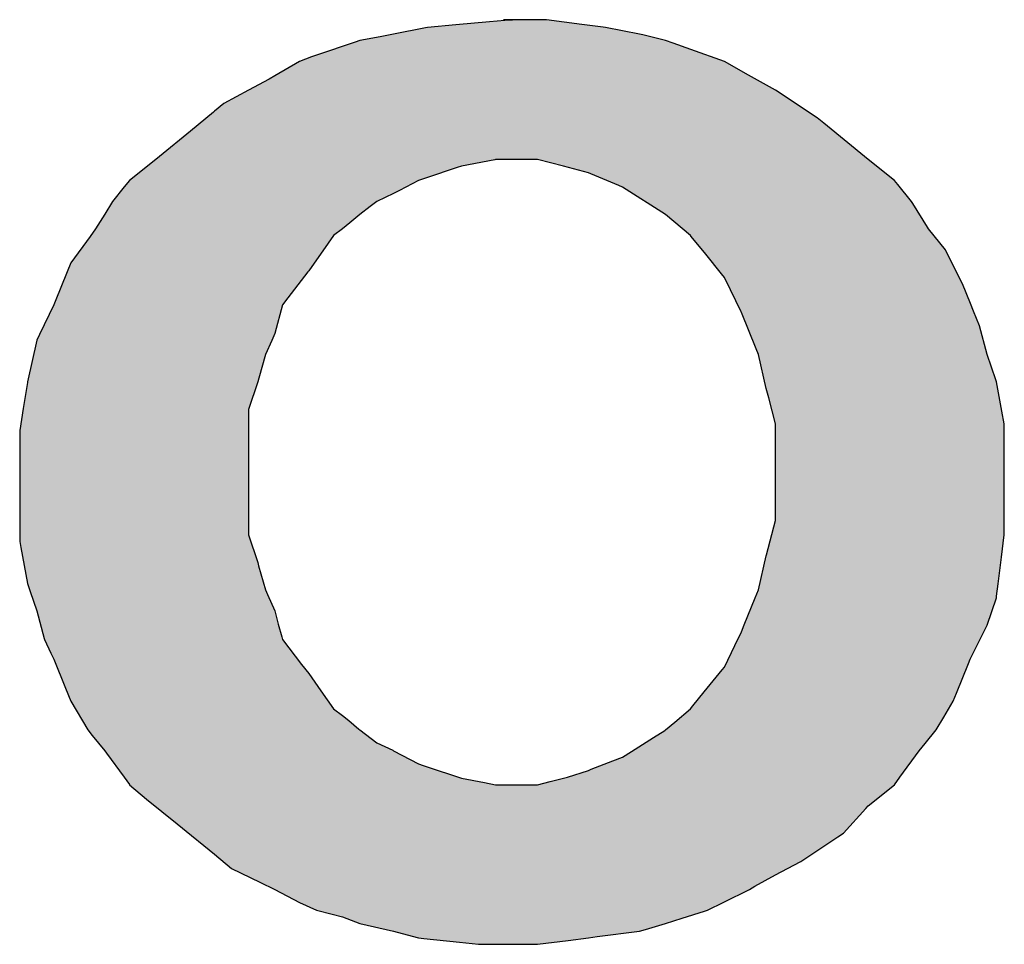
# Model space of a CAD drawing. Extents: x 671 to 2773, y 1614 to 3370.
# Tile 15 of 25: x 2568.29 to 2574.49, y 1872.38 to 1878.2. Entities that reach past the tile are written whole.
import ezdxf

# ---------------------------------------------------------------- set-up
doc = ezdxf.new("R2010")
doc.units = 0
doc.header["$LTSCALE"] = 0.2
doc.header["$MEASUREMENT"] = 0
doc.layers.add('CARIMBO', color=7, linetype='CONTINUOUS')

msp = doc.modelspace()

# ---------------------------------------------------------------- hatches: boundary and pattern name
at = {"layer": 'CARIMBO'}
h = msp.add_hatch(color=7, dxfattribs=at)
h.paths.add_polyline_path([(2569.5128, 1877.6261), (2569.5705, 1877.6755), (2569.727, 1877.7579), (2569.8562, 1877.829), (2569.8917, 1877.8485), (2570.0482, 1877.9391), (2570.1235, 1877.9681), (2570.1553, 1877.9803), (2570.3983, 1878.0613), (2570.4271, 1878.0709), (2570.5555, 1878.0956), (2570.6412, 1878.1121), (2570.8422, 1878.1507), (2570.8554, 1878.1533), (2571.033, 1878.1697), (2571.2444, 1878.1892), (2571.3406, 1878.1981), (2571.3908, 1878.2027), (2571.5407, 1878.2027), (2571.605, 1878.2027), (2571.8267, 1878.1731), (2571.9611, 1878.1552), (2571.9756, 1878.1533), (2572.1898, 1878.1121), (2572.2112, 1878.1067), (2572.3545, 1878.0709), (2572.4013, 1878.0543), (2572.5134, 1878.0144), (2572.7252, 1877.9391), (2572.8755, 1877.8543), (2573.0464, 1877.7579), (2573.31, 1877.585), (2573.3519, 1877.5506), (2573.6312, 1877.3214), (2573.7959, 1877.1896), (2573.8162, 1877.1647), (2573.903, 1877.0578), (2573.911, 1877.0449), (2574.003, 1876.8963), (2574.0101, 1876.8848), (2574.1172, 1876.753), (2574.1954, 1876.5966), (2574.2243, 1876.5389), (2574.2747, 1876.4146), (2574.2941, 1876.3669), (2574.3313, 1876.2753), (2574.3808, 1876.0941), (2574.4339, 1875.9346), (2574.4384, 1875.9211), (2574.4731, 1875.7364), (2574.4878, 1875.6576), (2574.4878, 1875.5532), (2574.4878, 1875.5257), (2574.4878, 1875.2941), (2574.4878, 1875.2621), (2574.4878, 1875.1865), (2574.4878, 1874.9989), (2574.4878, 1874.9574), (2574.4703, 1874.817), (2574.4495, 1874.6505), (2574.4396, 1874.5715), (2574.4384, 1874.5621), (2574.3808, 1874.389), (2574.2737, 1874.1749), (2574.2623, 1874.1469), (2574.1864, 1873.96), (2574.1666, 1873.9113), (2574.1072, 1873.8109), (2574.0595, 1873.7301), (2573.9898, 1873.6443), (2573.9524, 1873.5983), (2573.8307, 1873.4317), (2573.7959, 1873.3842), (2573.6312, 1873.2524), (2573.6156, 1873.2352), (2573.4747, 1873.0794), (2573.4392, 1873.0557), (2573.2029, 1872.8982), (2573.0464, 1872.8158), (2572.9171, 1872.7447), (2572.8817, 1872.7252), (2572.7201, 1872.6445), (2572.6181, 1872.5934), (2572.5993, 1872.5876), (2572.458, 1872.5434), (2572.3545, 1872.5111), (2572.2266, 1872.4727), (2572.1898, 1872.4616), (2571.9238, 1872.4276), (2571.8685, 1872.4204), (2571.7404, 1872.404), (2571.5473, 1872.3793), (2571.5374, 1872.3793), (2571.4402, 1872.3793), (2571.3958, 1872.3793), (2571.1766, 1872.3793), (2571.0568, 1872.3923), (2570.8322, 1872.4167), (2570.7977, 1872.4204), (2570.6638, 1872.4557), (2570.6412, 1872.4616), (2570.4271, 1872.5111), (2570.32, 1872.5523), (2570.2532, 1872.569), (2570.1553, 1872.5934), (2570.0482, 1872.6428), (2569.8917, 1872.7252), (2569.799, 1872.7701), (2569.6199, 1872.857), (2569.5128, 1872.9476), (2569.4461, 1873.0015), (2569.368, 1873.0646), (2569.2776, 1873.1376), (2569.0845, 1873.2935), (2568.9774, 1873.3841), (2568.9431, 1873.4312), (2568.8317, 1873.5836), (2568.8209, 1873.5983), (2568.7427, 1873.6946), (2568.7138, 1873.7301), (2568.6068, 1873.9113), (2568.5735, 1873.9932), (2568.4997, 1874.1749), (2568.4816, 1874.2136), (2568.442, 1874.2985), (2568.44, 1874.3058), (2568.3926, 1874.4797), (2568.3523, 1874.6005), (2568.3349, 1874.6526), (2568.2927, 1874.8778), (2568.2855, 1874.9162), (2568.2855, 1875.0339), (2568.2855, 1875.1304), (2568.2855, 1875.2621), (2568.2855, 1875.2797), (2568.2855, 1875.394), (2568.2855, 1875.5749), (2568.2855, 1875.6164), (2568.3078, 1875.7538), (2568.3342, 1875.9168), (2568.3349, 1875.9211), (2568.3926, 1876.1847), (2568.4095, 1876.2198), (2568.4997, 1876.4071), (2568.5084, 1876.4285), (2568.5843, 1876.6154), (2568.6068, 1876.6707), (2568.7285, 1876.8372), (2568.7633, 1876.8848), (2568.821, 1876.9781), (2568.8703, 1877.0578), (2568.9445, 1877.1491), (2568.9774, 1877.1896), (2569.1421, 1877.3214), (2569.1665, 1877.3414), (2569.361, 1877.5013), (2569.5057, 1877.6203)])
h.paths.add_polyline_path([(2572.3545, 1876.9754), (2572.511, 1876.8436), (2572.5159, 1876.8376), (2572.6073, 1876.7251), (2572.7071, 1876.6023), (2572.7252, 1876.58), (2572.7632, 1876.5012), (2572.8298, 1876.3628), (2572.8322, 1876.3576), (2572.9247, 1876.1299), (2572.9393, 1876.0941), (2572.9887, 1875.8799), (2573.0038, 1875.8218), (2573.0464, 1875.6576), (2573.0464, 1875.616), (2573.0464, 1875.5002), (2573.0464, 1875.4434), (2573.0464, 1875.3528), (2573.0464, 1875.2621), (2573.0464, 1875.1944), (2573.0464, 1875.1175), (2573.0464, 1875.048), (2572.9906, 1874.8327), (2572.9887, 1874.8256), (2572.9393, 1874.6114), (2572.9188, 1874.5609), (2572.85, 1874.3917), (2572.8322, 1874.3479), (2572.7905, 1874.2611), (2572.7252, 1874.1255), (2572.7103, 1874.1072), (2572.5975, 1873.9684), (2572.5263, 1873.8807), (2572.511, 1873.8619), (2572.4121, 1873.7786), (2572.3545, 1873.7301), (2572.3494, 1873.7269), (2572.2773, 1873.6809), (2572.1396, 1873.5934), (2572.0827, 1873.5571), (2572.0227, 1873.5341), (2571.8861, 1873.4815), (2571.8685, 1873.4747), (2571.7353, 1873.4327), (2571.712, 1873.4254), (2571.6266, 1873.404), (2571.5473, 1873.3842), (2571.4402, 1873.3842), (2571.4158, 1873.3842), (2571.2837, 1873.3842), (2571.2132, 1873.3977), (2571.0696, 1873.4254), (2570.8466, 1873.4997), (2570.8276, 1873.506), (2570.7977, 1873.5159), (2570.6412, 1873.5983), (2570.635, 1873.6012), (2570.5342, 1873.6478), (2570.4271, 1873.7301), (2570.4227, 1873.7338), (2570.3579, 1873.7887), (2570.32, 1873.8207), (2570.2624, 1873.8619), (2570.1826, 1873.9753), (2570.1059, 1874.0843), (2570.0615, 1874.1419), (2569.9411, 1874.2985), (2569.9361, 1874.3167), (2569.9143, 1874.3966), (2569.8917, 1874.4797), (2569.8471, 1874.5816), (2569.834, 1874.6114), (2569.7907, 1874.763), (2569.7846, 1874.7845), (2569.727, 1874.9574), (2569.727, 1875.0177), (2569.727, 1875.0892), (2569.727, 1875.2621), (2569.727, 1875.3528), (2569.727, 1875.3592), (2569.727, 1875.4434), (2569.727, 1875.588), (2569.727, 1875.6164), (2569.727, 1875.7481), (2569.7846, 1875.9211), (2569.7913, 1875.9445), (2569.834, 1876.0941), (2569.8728, 1876.1827), (2569.8917, 1876.2259), (2569.9411, 1876.4071), (2569.9741, 1876.4499), (2570.1016, 1876.6157), (2570.1059, 1876.6212), (2570.2283, 1876.7952), (2570.2624, 1876.8436), (2570.32, 1876.8848), (2570.3662, 1876.9239), (2570.4271, 1876.9754), (2570.428, 1876.9761), (2570.4933, 1877.0263), (2570.5342, 1877.0578), (2570.6412, 1877.1072), (2570.6775, 1877.1263), (2570.7977, 1877.1896), (2570.8489, 1877.2066), (2571.0414, 1877.2708), (2571.0696, 1877.2802), (2571.2793, 1877.3205), (2571.2837, 1877.3214), (2571.4402, 1877.3214), (2571.5295, 1877.3214), (2571.5473, 1877.3214), (2571.712, 1877.2802), (2571.8685, 1877.239), (2571.8836, 1877.2326), (2572.0601, 1877.1579), (2572.0827, 1877.1484)], flags=16)

# ---------------------------------------------------------------- linework, layer by layer
at = {"layer": 'CARIMBO', "color": 7, "invisible_edges": 5}
for points in [[(2571.033, 1878.1697), (2574.3808, 1876.0941), (2574.3313, 1876.2753), (2571.2444, 1878.1892)], [(2571.033, 1878.1697), (2574.3808, 1876.0941), (2574.3313, 1876.2753), (2571.2444, 1878.1892)], [(2571.2444, 1878.1892), (2574.3313, 1876.2753), (2574.2941, 1876.3669), (2571.3406, 1878.1981)], [(2571.2444, 1878.1892), (2574.3313, 1876.2753), (2574.2941, 1876.3669), (2571.3406, 1878.1981)], [(2571.3331, 1878.2027), (2571.3331, 1878.2027), (2571.3908, 1878.2027)], [(2571.3331, 1878.2027), (2571.3331, 1878.2027), (2571.3908, 1878.2027)], [(2571.3406, 1878.1981), (2574.2941, 1876.3669), (2574.2747, 1876.4146), (2571.3908, 1878.2027)], [(2571.3406, 1878.1981), (2574.2941, 1876.3669), (2574.2747, 1876.4146), (2571.3908, 1878.2027)], [(2571.3908, 1878.2027), (2574.2747, 1876.4146), (2574.2243, 1876.5389), (2571.5407, 1878.2027)], [(2571.3908, 1878.2027), (2574.2747, 1876.4146), (2574.2243, 1876.5389), (2571.5407, 1878.2027)], [(2571.5407, 1878.2027), (2574.2243, 1876.5389), (2574.1954, 1876.5966), (2571.605, 1878.2027)], [(2571.5407, 1878.2027), (2574.2243, 1876.5389), (2574.1954, 1876.5966), (2571.605, 1878.2027)], [(2571.605, 1878.2027), (2574.1954, 1876.5966), (2574.1172, 1876.753), (2571.8267, 1878.1731)], [(2571.605, 1878.2027), (2574.1954, 1876.5966), (2574.1172, 1876.753), (2571.8267, 1878.1731)], [(2570.6412, 1878.1121), (2574.4731, 1875.7364), (2574.4384, 1875.9211), (2570.8422, 1878.1507)], [(2570.6412, 1878.1121), (2574.4731, 1875.7364), (2574.4384, 1875.9211), (2570.8422, 1878.1507)], [(2570.8422, 1878.1507), (2574.4384, 1875.9211), (2574.4339, 1875.9346), (2570.8554, 1878.1533)], [(2570.8422, 1878.1507), (2574.4384, 1875.9211), (2574.4339, 1875.9346), (2570.8554, 1878.1533)], [(2570.8554, 1878.1533), (2574.4339, 1875.9346), (2574.3808, 1876.0941), (2571.033, 1878.1697)], [(2570.8554, 1878.1533), (2574.4339, 1875.9346), (2574.3808, 1876.0941), (2571.033, 1878.1697)], [(2571.8267, 1878.1731), (2574.1172, 1876.753), (2574.0101, 1876.8848), (2571.9611, 1878.1552)], [(2571.8267, 1878.1731), (2574.1172, 1876.753), (2574.0101, 1876.8848), (2571.9611, 1878.1552)], [(2571.9611, 1878.1552), (2574.0101, 1876.8848), (2574.003, 1876.8963), (2571.9756, 1878.1533)], [(2571.9611, 1878.1552), (2574.0101, 1876.8848), (2574.003, 1876.8963), (2571.9756, 1878.1533)], [(2571.9756, 1878.1533), (2574.003, 1876.8963), (2573.911, 1877.0449), (2572.1898, 1878.1121)], [(2571.9756, 1878.1533), (2574.003, 1876.8963), (2573.911, 1877.0449), (2572.1898, 1878.1121)], [(2570.3983, 1878.0613), (2574.4878, 1875.5257), (2574.4878, 1875.5532), (2570.4271, 1878.0709)], [(2570.3983, 1878.0613), (2574.4878, 1875.5257), (2574.4878, 1875.5532), (2570.4271, 1878.0709)], [(2570.4271, 1878.0709), (2574.4878, 1875.5532), (2574.4878, 1875.6576), (2570.5555, 1878.0956)], [(2570.4271, 1878.0709), (2574.4878, 1875.5532), (2574.4878, 1875.6576), (2570.5555, 1878.0956)], [(2570.5555, 1878.0956), (2574.4878, 1875.6576), (2574.4731, 1875.7364), (2570.6412, 1878.1121)], [(2570.5555, 1878.0956), (2574.4878, 1875.6576), (2574.4731, 1875.7364), (2570.6412, 1878.1121)], [(2572.1898, 1878.1121), (2573.911, 1877.0449), (2573.903, 1877.0578), (2572.2112, 1878.1067)], [(2572.1898, 1878.1121), (2573.911, 1877.0449), (2573.903, 1877.0578), (2572.2112, 1878.1067)], [(2572.2112, 1878.1067), (2573.903, 1877.0578), (2573.8162, 1877.1647), (2572.3545, 1878.0709)], [(2572.2112, 1878.1067), (2573.903, 1877.0578), (2573.8162, 1877.1647), (2572.3545, 1878.0709)], [(2572.3545, 1878.0709), (2573.8162, 1877.1647), (2573.7959, 1877.1896), (2572.4013, 1878.0543)], [(2572.3545, 1878.0709), (2573.8162, 1877.1647), (2573.7959, 1877.1896), (2572.4013, 1878.0543)], [(2570.1553, 1877.9803), (2574.4878, 1875.2941), (2574.4878, 1875.5257), (2570.3983, 1878.0613)], [(2570.1553, 1877.9803), (2574.4878, 1875.2941), (2574.4878, 1875.5257), (2570.3983, 1878.0613)], [(2572.4013, 1878.0543), (2573.7959, 1877.1896), (2573.6312, 1877.3214), (2572.5134, 1878.0144)], [(2572.4013, 1878.0543), (2573.7959, 1877.1896), (2573.6312, 1877.3214), (2572.5134, 1878.0144)], [(2572.5134, 1878.0144), (2573.6312, 1877.3214), (2573.3519, 1877.5506), (2572.7252, 1877.9391)], [(2572.5134, 1878.0144), (2573.6312, 1877.3214), (2573.3519, 1877.5506), (2572.7252, 1877.9391)], [(2570.0482, 1877.9391), (2574.4878, 1875.1865), (2574.4878, 1875.2621), (2570.1235, 1877.9681)], [(2570.0482, 1877.9391), (2574.4878, 1875.1865), (2574.4878, 1875.2621), (2570.1235, 1877.9681)], [(2570.1235, 1877.9681), (2574.4878, 1875.2621), (2574.4878, 1875.2941), (2570.1553, 1877.9803)], [(2570.1235, 1877.9681), (2574.4878, 1875.2621), (2574.4878, 1875.2941), (2570.1553, 1877.9803)], [(2569.8917, 1877.8485), (2574.4878, 1874.9989), (2574.4878, 1875.1865), (2570.0482, 1877.9391)], [(2569.8917, 1877.8485), (2574.4878, 1874.9989), (2574.4878, 1875.1865), (2570.0482, 1877.9391)], [(2572.7252, 1877.9391), (2573.3519, 1877.5506), (2573.31, 1877.585), (2572.8755, 1877.8543)], [(2572.7252, 1877.9391), (2573.3519, 1877.5506), (2573.31, 1877.585), (2572.8755, 1877.8543)], [(2569.727, 1877.7579), (2574.4703, 1874.817), (2574.4878, 1874.9574), (2569.8562, 1877.829)], [(2569.727, 1877.7579), (2574.4703, 1874.817), (2574.4878, 1874.9574), (2569.8562, 1877.829)], [(2569.8562, 1877.829), (2574.4878, 1874.9574), (2574.4878, 1874.9989), (2569.8917, 1877.8485)], [(2569.8562, 1877.829), (2574.4878, 1874.9574), (2574.4878, 1874.9989), (2569.8917, 1877.8485)], [(2572.8755, 1877.8543), (2573.31, 1877.585), (2573.0464, 1877.7579)], [(2572.8755, 1877.8543), (2573.31, 1877.585), (2573.0464, 1877.7579)], [(2569.5705, 1877.6755), (2574.4495, 1874.6505), (2574.4703, 1874.817), (2569.727, 1877.7579)], [(2569.5705, 1877.6755), (2574.4495, 1874.6505), (2574.4703, 1874.817), (2569.727, 1877.7579)], [(2569.5128, 1877.6261), (2574.4396, 1874.5715), (2574.4495, 1874.6505), (2569.5705, 1877.6755)], [(2569.5128, 1877.6261), (2574.4396, 1874.5715), (2574.4495, 1874.6505), (2569.5705, 1877.6755)], [(2569.361, 1877.5013), (2574.3808, 1874.389), (2574.4384, 1874.5621), (2569.5057, 1877.6203)], [(2569.361, 1877.5013), (2574.3808, 1874.389), (2574.4384, 1874.5621), (2569.5057, 1877.6203)], [(2569.5057, 1877.6203), (2574.4384, 1874.5621), (2574.4396, 1874.5715), (2569.5128, 1877.6261)], [(2569.5057, 1877.6203), (2574.4384, 1874.5621), (2574.4396, 1874.5715), (2569.5128, 1877.6261)], [(2569.1665, 1877.3414), (2574.2737, 1874.1749), (2574.3808, 1874.389), (2569.361, 1877.5013)], [(2569.1665, 1877.3414), (2574.2737, 1874.1749), (2574.3808, 1874.389), (2569.361, 1877.5013)], [(2568.9774, 1877.1896), (2574.1864, 1873.96), (2574.2623, 1874.1469), (2569.1421, 1877.3214)], [(2568.9774, 1877.1896), (2574.1864, 1873.96), (2574.2623, 1874.1469), (2569.1421, 1877.3214)], [(2569.1421, 1877.3214), (2574.2623, 1874.1469), (2574.2737, 1874.1749), (2569.1665, 1877.3414)], [(2569.1421, 1877.3214), (2574.2623, 1874.1469), (2574.2737, 1874.1749), (2569.1665, 1877.3414)], [(2571.0696, 1877.2802), (2572.9247, 1876.1299), (2572.8322, 1876.3576), (2571.2793, 1877.3205)], [(2571.0696, 1877.2802), (2572.9247, 1876.1299), (2572.8322, 1876.3576), (2571.2793, 1877.3205)], [(2571.2793, 1877.3205), (2572.8322, 1876.3576), (2572.8298, 1876.3628), (2571.2837, 1877.3214)], [(2571.2793, 1877.3205), (2572.8322, 1876.3576), (2572.8298, 1876.3628), (2571.2837, 1877.3214)], [(2571.2837, 1877.3214), (2572.8298, 1876.3628), (2572.7632, 1876.5012), (2571.4402, 1877.3214)], [(2571.2837, 1877.3214), (2572.8298, 1876.3628), (2572.7632, 1876.5012), (2571.4402, 1877.3214)], [(2571.4402, 1877.3214), (2572.7632, 1876.5012), (2572.7252, 1876.58), (2571.5295, 1877.3214)], [(2571.4402, 1877.3214), (2572.7632, 1876.5012), (2572.7252, 1876.58), (2571.5295, 1877.3214)], [(2571.5295, 1877.3214), (2572.7252, 1876.58), (2572.7071, 1876.6023), (2571.5473, 1877.3214)], [(2571.5295, 1877.3214), (2572.7252, 1876.58), (2572.7071, 1876.6023), (2571.5473, 1877.3214)], [(2571.5473, 1877.3214), (2572.7071, 1876.6023), (2572.6073, 1876.7251), (2571.712, 1877.2802)], [(2571.5473, 1877.3214), (2572.7071, 1876.6023), (2572.6073, 1876.7251), (2571.712, 1877.2802)], [(2570.8489, 1877.2066), (2572.9887, 1875.8799), (2572.9393, 1876.0941), (2571.0414, 1877.2708)], [(2570.8489, 1877.2066), (2572.9887, 1875.8799), (2572.9393, 1876.0941), (2571.0414, 1877.2708)], [(2571.0414, 1877.2708), (2572.9393, 1876.0941), (2572.9247, 1876.1299), (2571.0696, 1877.2802)], [(2571.0414, 1877.2708), (2572.9393, 1876.0941), (2572.9247, 1876.1299), (2571.0696, 1877.2802)], [(2571.712, 1877.2802), (2572.6073, 1876.7251), (2572.5159, 1876.8376), (2571.8685, 1877.239)], [(2571.712, 1877.2802), (2572.6073, 1876.7251), (2572.5159, 1876.8376), (2571.8685, 1877.239)], [(2570.7977, 1877.1896), (2573.0038, 1875.8218), (2572.9887, 1875.8799), (2570.8489, 1877.2066)], [(2570.7977, 1877.1896), (2573.0038, 1875.8218), (2572.9887, 1875.8799), (2570.8489, 1877.2066)], [(2571.8685, 1877.239), (2572.5159, 1876.8376), (2572.511, 1876.8436), (2571.8836, 1877.2326)], [(2571.8685, 1877.239), (2572.5159, 1876.8376), (2572.511, 1876.8436), (2571.8836, 1877.2326)], [(2571.8836, 1877.2326), (2572.511, 1876.8436), (2572.3545, 1876.9754), (2572.0601, 1877.1579)], [(2571.8836, 1877.2326), (2572.511, 1876.8436), (2572.3545, 1876.9754), (2572.0601, 1877.1579)], [(2568.8703, 1877.0578), (2574.1072, 1873.8109), (2574.1666, 1873.9113), (2568.9445, 1877.1491)], [(2568.8703, 1877.0578), (2574.1072, 1873.8109), (2574.1666, 1873.9113), (2568.9445, 1877.1491)], [(2568.9445, 1877.1491), (2574.1666, 1873.9113), (2574.1864, 1873.96), (2568.9774, 1877.1896)], [(2568.9445, 1877.1491), (2574.1666, 1873.9113), (2574.1864, 1873.96), (2568.9774, 1877.1896)], [(2570.6775, 1877.1263), (2573.0464, 1875.6576), (2573.0038, 1875.8218), (2570.7977, 1877.1896)], [(2570.6775, 1877.1263), (2573.0464, 1875.6576), (2573.0038, 1875.8218), (2570.7977, 1877.1896)], [(2572.0601, 1877.1579), (2572.3545, 1876.9754), (2572.0827, 1877.1484)], [(2572.0601, 1877.1579), (2572.3545, 1876.9754), (2572.0827, 1877.1484)], [(2570.5342, 1877.0578), (2573.0464, 1875.5002), (2573.0464, 1875.616), (2570.6412, 1877.1072)], [(2570.5342, 1877.0578), (2573.0464, 1875.5002), (2573.0464, 1875.616), (2570.6412, 1877.1072)], [(2570.6412, 1877.1072), (2573.0464, 1875.616), (2573.0464, 1875.6576), (2570.6775, 1877.1263)], [(2570.6412, 1877.1072), (2573.0464, 1875.616), (2573.0464, 1875.6576), (2570.6775, 1877.1263)], [(2568.821, 1876.9781), (2574.0595, 1873.7301), (2574.1072, 1873.8109), (2568.8703, 1877.0578)], [(2568.821, 1876.9781), (2574.0595, 1873.7301), (2574.1072, 1873.8109), (2568.8703, 1877.0578)], [(2570.428, 1876.9761), (2573.0464, 1875.3528), (2573.0464, 1875.4434), (2570.4933, 1877.0263)], [(2570.428, 1876.9761), (2573.0464, 1875.3528), (2573.0464, 1875.4434), (2570.4933, 1877.0263)], [(2570.4933, 1877.0263), (2573.0464, 1875.4434), (2573.0464, 1875.5002), (2570.5342, 1877.0578)], [(2570.4933, 1877.0263), (2573.0464, 1875.4434), (2573.0464, 1875.5002), (2570.5342, 1877.0578)], [(2568.7633, 1876.8848), (2573.9898, 1873.6443), (2574.0595, 1873.7301), (2568.821, 1876.9781)], [(2568.7633, 1876.8848), (2573.9898, 1873.6443), (2574.0595, 1873.7301), (2568.821, 1876.9781)], [(2570.3662, 1876.9239), (2573.0464, 1875.2621), (2573.0464, 1875.3514), (2570.4271, 1876.9754)], [(2570.3662, 1876.9239), (2573.0464, 1875.2621), (2573.0464, 1875.3514), (2570.4271, 1876.9754)], [(2570.4271, 1876.9754), (2573.0464, 1875.3514), (2573.0464, 1875.3528), (2570.428, 1876.9761)], [(2570.4271, 1876.9754), (2573.0464, 1875.3514), (2573.0464, 1875.3528), (2570.428, 1876.9761)], [(2570.32, 1876.8848), (2573.0464, 1875.1944), (2573.0464, 1875.2621), (2570.3662, 1876.9239)], [(2570.32, 1876.8848), (2573.0464, 1875.1944), (2573.0464, 1875.2621), (2570.3662, 1876.9239)], [(2568.6068, 1876.6707), (2573.8307, 1873.4317), (2573.9524, 1873.5983), (2568.7285, 1876.8372)], [(2568.6068, 1876.6707), (2573.8307, 1873.4317), (2573.9524, 1873.5983), (2568.7285, 1876.8372)], [(2568.7285, 1876.8372), (2573.9524, 1873.5983), (2573.9898, 1873.6443), (2568.7633, 1876.8848)], [(2568.7285, 1876.8372), (2573.9524, 1873.5983), (2573.9898, 1873.6443), (2568.7633, 1876.8848)], [(2570.2283, 1876.7952), (2573.0464, 1875.048), (2573.0464, 1875.1175), (2570.2624, 1876.8436)], [(2570.2283, 1876.7952), (2573.0464, 1875.048), (2573.0464, 1875.1175), (2570.2624, 1876.8436)], [(2570.2624, 1876.8436), (2573.0464, 1875.1175), (2573.0464, 1875.1944), (2570.32, 1876.8848)], [(2570.2624, 1876.8436), (2573.0464, 1875.1175), (2573.0464, 1875.1944), (2570.32, 1876.8848)], [(2570.1059, 1876.6212), (2572.9906, 1874.8327), (2573.0464, 1875.048), (2570.2283, 1876.7952)], [(2570.1059, 1876.6212), (2572.9906, 1874.8327), (2573.0464, 1875.048), (2570.2283, 1876.7952)], [(2568.5843, 1876.6154), (2573.7959, 1873.3842), (2573.8307, 1873.4317), (2568.6068, 1876.6707)], [(2568.5843, 1876.6154), (2573.7959, 1873.3842), (2573.8307, 1873.4317), (2568.6068, 1876.6707)], [(2568.5084, 1876.4285), (2573.6312, 1873.2524), (2573.7959, 1873.3842), (2568.5843, 1876.6154)], [(2568.5084, 1876.4285), (2573.6312, 1873.2524), (2573.7959, 1873.3842), (2568.5843, 1876.6154)], [(2569.9741, 1876.4499), (2572.9393, 1874.6114), (2572.9887, 1874.8256), (2570.1016, 1876.6157)], [(2569.9741, 1876.4499), (2572.9393, 1874.6114), (2572.9887, 1874.8256), (2570.1016, 1876.6157)], [(2570.1016, 1876.6157), (2572.9887, 1874.8256), (2572.9906, 1874.8327), (2570.1059, 1876.6212)], [(2570.1016, 1876.6157), (2572.9887, 1874.8256), (2572.9906, 1874.8327), (2570.1059, 1876.6212)], [(2568.4095, 1876.2198), (2573.4747, 1873.0794), (2573.6156, 1873.2352), (2568.4997, 1876.4071)], [(2568.4095, 1876.2198), (2573.4747, 1873.0794), (2573.6156, 1873.2352), (2568.4997, 1876.4071)], [(2568.4997, 1876.4071), (2573.6156, 1873.2352), (2573.6312, 1873.2524), (2568.5084, 1876.4285)], [(2568.4997, 1876.4071), (2573.6156, 1873.2352), (2573.6312, 1873.2524), (2568.5084, 1876.4285)], [(2569.8917, 1876.2259), (2572.85, 1874.3917), (2572.9188, 1874.5609), (2569.9411, 1876.4071)], [(2569.8917, 1876.2259), (2572.85, 1874.3917), (2572.9188, 1874.5609), (2569.9411, 1876.4071)], [(2569.9411, 1876.4071), (2572.9188, 1874.5609), (2572.9393, 1874.6114), (2569.9741, 1876.4499)], [(2569.9411, 1876.4071), (2572.9188, 1874.5609), (2572.9393, 1874.6114), (2569.9741, 1876.4499)], [(2568.3926, 1876.1847), (2573.4392, 1873.0557), (2573.4747, 1873.0794), (2568.4095, 1876.2198)], [(2568.3926, 1876.1847), (2573.4392, 1873.0557), (2573.4747, 1873.0794), (2568.4095, 1876.2198)], [(2569.8728, 1876.1827), (2572.8322, 1874.3479), (2572.85, 1874.3917), (2569.8917, 1876.2259)], [(2569.8728, 1876.1827), (2572.8322, 1874.3479), (2572.85, 1874.3917), (2569.8917, 1876.2259)], [(2568.3349, 1875.9211), (2573.2066, 1872.9006), (2573.4392, 1873.0557), (2568.3926, 1876.1847)], [(2568.3349, 1875.9211), (2573.2066, 1872.9006), (2573.4392, 1873.0557), (2568.3926, 1876.1847)], [(2569.834, 1876.0941), (2572.7905, 1874.2611), (2572.8322, 1874.3479), (2569.8728, 1876.1827)], [(2569.834, 1876.0941), (2572.7905, 1874.2611), (2572.8322, 1874.3479), (2569.8728, 1876.1827)], [(2569.7913, 1875.9445), (2572.7252, 1874.1255), (2572.7905, 1874.2611), (2569.834, 1876.0941)], [(2569.7913, 1875.9445), (2572.7252, 1874.1255), (2572.7905, 1874.2611), (2569.834, 1876.0941)], [(2568.3078, 1875.7538), (2573.0464, 1872.8158), (2573.2029, 1872.8982), (2568.3342, 1875.9168)], [(2568.3078, 1875.7538), (2573.0464, 1872.8158), (2573.2029, 1872.8982), (2568.3342, 1875.9168)], [(2568.3342, 1875.9168), (2573.2029, 1872.8982), (2573.2066, 1872.9006), (2568.3349, 1875.9211)], [(2568.3342, 1875.9168), (2573.2029, 1872.8982), (2573.2066, 1872.9006), (2568.3349, 1875.9211)], [(2569.727, 1875.7481), (2572.5975, 1873.9684), (2572.7103, 1874.1072), (2569.7846, 1875.9211)], [(2569.727, 1875.7481), (2572.5975, 1873.9684), (2572.7103, 1874.1072), (2569.7846, 1875.9211)], [(2569.7846, 1875.9211), (2572.7103, 1874.1072), (2572.7252, 1874.1255), (2569.7913, 1875.9445)], [(2569.7846, 1875.9211), (2572.7103, 1874.1072), (2572.7252, 1874.1255), (2569.7913, 1875.9445)], [(2568.2855, 1875.6164), (2572.9171, 1872.7447), (2573.0464, 1872.8158), (2568.3078, 1875.7538)], [(2568.2855, 1875.6164), (2572.9171, 1872.7447), (2573.0464, 1872.8158), (2568.3078, 1875.7538)], [(2569.727, 1875.6164), (2572.5263, 1873.8807), (2572.5975, 1873.9684), (2569.727, 1875.7481)], [(2569.727, 1875.6164), (2572.5263, 1873.8807), (2572.5975, 1873.9684), (2569.727, 1875.7481)], [(2568.2855, 1875.5749), (2572.8817, 1872.7252), (2572.9171, 1872.7447), (2568.2855, 1875.6164)], [(2568.2855, 1875.5749), (2572.8817, 1872.7252), (2572.9171, 1872.7447), (2568.2855, 1875.6164)], [(2569.727, 1875.588), (2572.511, 1873.8619), (2572.5263, 1873.8807), (2569.727, 1875.6164)], [(2569.727, 1875.588), (2572.511, 1873.8619), (2572.5263, 1873.8807), (2569.727, 1875.6164)], [(2569.727, 1875.4434), (2572.4121, 1873.7786), (2572.511, 1873.8619), (2569.727, 1875.588)], [(2569.727, 1875.4434), (2572.4121, 1873.7786), (2572.511, 1873.8619), (2569.727, 1875.588)], [(2568.2855, 1875.394), (2572.7201, 1872.6445), (2572.8817, 1872.7252), (2568.2855, 1875.5749)], [(2568.2855, 1875.394), (2572.7201, 1872.6445), (2572.8817, 1872.7252), (2568.2855, 1875.5749)], [(2569.727, 1875.3592), (2572.3545, 1873.7301), (2572.4121, 1873.7786), (2569.727, 1875.4434)], [(2569.727, 1875.3592), (2572.3545, 1873.7301), (2572.4121, 1873.7786), (2569.727, 1875.4434)], [(2568.2855, 1875.2797), (2572.6181, 1872.5934), (2572.7201, 1872.6445), (2568.2855, 1875.394)], [(2568.2855, 1875.2797), (2572.6181, 1872.5934), (2572.7201, 1872.6445), (2568.2855, 1875.394)], [(2569.727, 1875.3528), (2572.3494, 1873.7269), (2572.3545, 1873.7301), (2569.727, 1875.3592)], [(2569.727, 1875.3528), (2572.3494, 1873.7269), (2572.3545, 1873.7301), (2569.727, 1875.3592)], [(2569.727, 1875.2621), (2572.2773, 1873.6809), (2572.3494, 1873.7269), (2569.727, 1875.3528)], [(2569.727, 1875.2621), (2572.2773, 1873.6809), (2572.3494, 1873.7269), (2569.727, 1875.3528)], [(2568.2855, 1875.2621), (2572.5993, 1872.5876), (2572.6181, 1872.5934), (2568.2855, 1875.2797)], [(2568.2855, 1875.2621), (2572.5993, 1872.5876), (2572.6181, 1872.5934), (2568.2855, 1875.2797)], [(2568.2855, 1875.1304), (2572.458, 1872.5434), (2572.5993, 1872.5876), (2568.2855, 1875.2621)], [(2568.2855, 1875.1304), (2572.458, 1872.5434), (2572.5993, 1872.5876), (2568.2855, 1875.2621)], [(2569.727, 1875.0892), (2572.1396, 1873.5934), (2572.2773, 1873.6809), (2569.727, 1875.2621)], [(2569.727, 1875.0892), (2572.1396, 1873.5934), (2572.2773, 1873.6809), (2569.727, 1875.2621)], [(2568.2855, 1875.0339), (2572.3545, 1872.5111), (2572.458, 1872.5434), (2568.2855, 1875.1304)], [(2568.2855, 1875.0339), (2572.3545, 1872.5111), (2572.458, 1872.5434), (2568.2855, 1875.1304)], [(2569.727, 1875.0177), (2572.0827, 1873.5571), (2572.1396, 1873.5934), (2569.727, 1875.0892)], [(2569.727, 1875.0177), (2572.0827, 1873.5571), (2572.1396, 1873.5934), (2569.727, 1875.0892)], [(2568.2855, 1874.9162), (2572.2266, 1872.4727), (2572.3545, 1872.5111), (2568.2855, 1875.0339)], [(2568.2855, 1874.9162), (2572.2266, 1872.4727), (2572.3545, 1872.5111), (2568.2855, 1875.0339)], [(2569.727, 1874.9574), (2572.0227, 1873.5341), (2572.0827, 1873.5571), (2569.727, 1875.0177)], [(2569.727, 1874.9574), (2572.0227, 1873.5341), (2572.0827, 1873.5571), (2569.727, 1875.0177)], [(2568.2927, 1874.8778), (2572.1898, 1872.4616), (2572.2266, 1872.4727), (2568.2855, 1874.9162)], [(2568.2927, 1874.8778), (2572.1898, 1872.4616), (2572.2266, 1872.4727), (2568.2855, 1874.9162)], [(2569.7846, 1874.7845), (2571.8861, 1873.4815), (2572.0227, 1873.5341), (2569.727, 1874.9574)], [(2569.7846, 1874.7845), (2571.8861, 1873.4815), (2572.0227, 1873.5341), (2569.727, 1874.9574)], [(2568.3349, 1874.6526), (2571.9238, 1872.4276), (2572.1898, 1872.4616), (2568.2927, 1874.8778)], [(2568.3349, 1874.6526), (2571.9238, 1872.4276), (2572.1898, 1872.4616), (2568.2927, 1874.8778)], [(2569.7907, 1874.763), (2571.8685, 1873.4747), (2571.8861, 1873.4815), (2569.7846, 1874.7845)], [(2569.7907, 1874.763), (2571.8685, 1873.4747), (2571.8861, 1873.4815), (2569.7846, 1874.7845)], [(2569.834, 1874.6114), (2571.7353, 1873.4327), (2571.8685, 1873.4747), (2569.7907, 1874.763)], [(2569.834, 1874.6114), (2571.7353, 1873.4327), (2571.8685, 1873.4747), (2569.7907, 1874.763)], [(2568.3523, 1874.6005), (2571.8685, 1872.4204), (2571.9238, 1872.4276), (2568.3349, 1874.6526)], [(2568.3523, 1874.6005), (2571.8685, 1872.4204), (2571.9238, 1872.4276), (2568.3349, 1874.6526)], [(2568.3926, 1874.4797), (2571.7404, 1872.404), (2571.8685, 1872.4204), (2568.3523, 1874.6005)], [(2568.3926, 1874.4797), (2571.7404, 1872.404), (2571.8685, 1872.4204), (2568.3523, 1874.6005)], [(2569.8471, 1874.5816), (2571.712, 1873.4254), (2571.7353, 1873.4327), (2569.834, 1874.6114)], [(2569.8471, 1874.5816), (2571.712, 1873.4254), (2571.7353, 1873.4327), (2569.834, 1874.6114)], [(2569.8917, 1874.4797), (2571.6266, 1873.404), (2571.712, 1873.4254), (2569.8471, 1874.5816)], [(2569.8917, 1874.4797), (2571.6266, 1873.404), (2571.712, 1873.4254), (2569.8471, 1874.5816)], [(2568.44, 1874.3058), (2571.5473, 1872.3793), (2571.7404, 1872.404), (2568.3926, 1874.4797)], [(2568.44, 1874.3058), (2571.5473, 1872.3793), (2571.7404, 1872.404), (2568.3926, 1874.4797)], [(2569.9143, 1874.3966), (2571.5473, 1873.3842), (2571.6266, 1873.404), (2569.8917, 1874.4797)], [(2569.9143, 1874.3966), (2571.5473, 1873.3842), (2571.6266, 1873.404), (2569.8917, 1874.4797)], [(2569.9361, 1874.3167), (2571.4402, 1873.3842), (2571.5473, 1873.3842), (2569.9143, 1874.3966)], [(2569.9361, 1874.3167), (2571.4402, 1873.3842), (2571.5473, 1873.3842), (2569.9143, 1874.3966)], [(2568.442, 1874.2985), (2571.5374, 1872.3793), (2571.5473, 1872.3793), (2568.44, 1874.3058)], [(2568.442, 1874.2985), (2571.5374, 1872.3793), (2571.5473, 1872.3793), (2568.44, 1874.3058)], [(2568.4816, 1874.2136), (2571.4402, 1872.3793), (2571.5374, 1872.3793), (2568.442, 1874.2985)], [(2568.4816, 1874.2136), (2571.4402, 1872.3793), (2571.5374, 1872.3793), (2568.442, 1874.2985)], [(2569.9411, 1874.2985), (2571.4158, 1873.3842), (2571.4402, 1873.3842), (2569.9361, 1874.3167)], [(2569.9411, 1874.2985), (2571.4158, 1873.3842), (2571.4402, 1873.3842), (2569.9361, 1874.3167)], [(2570.0615, 1874.1419), (2571.2837, 1873.3842), (2571.4158, 1873.3842), (2569.9411, 1874.2985)], [(2570.0615, 1874.1419), (2571.2837, 1873.3842), (2571.4158, 1873.3842), (2569.9411, 1874.2985)], [(2568.4997, 1874.1749), (2571.3958, 1872.3793), (2571.4402, 1872.3793), (2568.4816, 1874.2136)], [(2568.4997, 1874.1749), (2571.3958, 1872.3793), (2571.4402, 1872.3793), (2568.4816, 1874.2136)], [(2568.5735, 1873.9932), (2571.1766, 1872.3793), (2571.3958, 1872.3793), (2568.4997, 1874.1749)], [(2568.5735, 1873.9932), (2571.1766, 1872.3793), (2571.3958, 1872.3793), (2568.4997, 1874.1749)], [(2570.1059, 1874.0843), (2571.2132, 1873.3977), (2571.2837, 1873.3842), (2570.0615, 1874.1419)], [(2570.1059, 1874.0843), (2571.2132, 1873.3977), (2571.2837, 1873.3842), (2570.0615, 1874.1419)], [(2570.1826, 1873.9753), (2571.0696, 1873.4254), (2571.2132, 1873.3977), (2570.1059, 1874.0843)], [(2570.1826, 1873.9753), (2571.0696, 1873.4254), (2571.2132, 1873.3977), (2570.1059, 1874.0843)], [(2568.6068, 1873.9113), (2571.0568, 1872.3923), (2571.1766, 1872.3793), (2568.5735, 1873.9932)], [(2568.6068, 1873.9113), (2571.0568, 1872.3923), (2571.1766, 1872.3793), (2568.5735, 1873.9932)], [(2570.2624, 1873.8619), (2570.8466, 1873.4997), (2571.0696, 1873.4254), (2570.1826, 1873.9753)], [(2570.2624, 1873.8619), (2570.8466, 1873.4997), (2571.0696, 1873.4254), (2570.1826, 1873.9753)], [(2568.7138, 1873.7301), (2570.8322, 1872.4167), (2571.0568, 1872.3923), (2568.6068, 1873.9113)], [(2568.7138, 1873.7301), (2570.8322, 1872.4167), (2571.0568, 1872.3923), (2568.6068, 1873.9113)], [(2570.32, 1873.8207), (2570.8276, 1873.506), (2570.8466, 1873.4997), (2570.2624, 1873.8619)], [(2570.32, 1873.8207), (2570.8276, 1873.506), (2570.8466, 1873.4997), (2570.2624, 1873.8619)], [(2570.3579, 1873.7887), (2570.7977, 1873.5159), (2570.8276, 1873.506), (2570.32, 1873.8207)], [(2570.3579, 1873.7887), (2570.7977, 1873.5159), (2570.8276, 1873.506), (2570.32, 1873.8207)], [(2570.4227, 1873.7338), (2570.6412, 1873.5983), (2570.7977, 1873.5159), (2570.3579, 1873.7887)], [(2570.4227, 1873.7338), (2570.6412, 1873.5983), (2570.7977, 1873.5159), (2570.3579, 1873.7887)], [(2568.7427, 1873.6946), (2570.7977, 1872.4204), (2570.8322, 1872.4167), (2568.7138, 1873.7301)], [(2568.7427, 1873.6946), (2570.7977, 1872.4204), (2570.8322, 1872.4167), (2568.7138, 1873.7301)], [(2570.4271, 1873.7301), (2570.635, 1873.6012), (2570.6412, 1873.5983), (2570.4227, 1873.7338)], [(2570.4271, 1873.7301), (2570.635, 1873.6012), (2570.6412, 1873.5983), (2570.4227, 1873.7338)], [(2570.5342, 1873.6478), (2570.5342, 1873.6478), (2570.635, 1873.6012), (2570.4271, 1873.7301)], [(2570.5342, 1873.6478), (2570.5342, 1873.6478), (2570.635, 1873.6012), (2570.4271, 1873.7301)], [(2568.8209, 1873.5983), (2570.6638, 1872.4557), (2570.7977, 1872.4204), (2568.7427, 1873.6946)], [(2568.8209, 1873.5983), (2570.6638, 1872.4557), (2570.7977, 1872.4204), (2568.7427, 1873.6946)], [(2568.8317, 1873.5836), (2570.6412, 1872.4616), (2570.6638, 1872.4557), (2568.8209, 1873.5983)], [(2568.8317, 1873.5836), (2570.6412, 1872.4616), (2570.6638, 1872.4557), (2568.8209, 1873.5983)], [(2568.9431, 1873.4312), (2570.4271, 1872.5111), (2570.6412, 1872.4616), (2568.8317, 1873.5836)], [(2568.9431, 1873.4312), (2570.4271, 1872.5111), (2570.6412, 1872.4616), (2568.8317, 1873.5836)], [(2568.9767, 1873.3851), (2570.32, 1872.5523), (2570.4271, 1872.5111), (2568.9431, 1873.4312)], [(2568.9767, 1873.3851), (2570.32, 1872.5523), (2570.4271, 1872.5111), (2568.9431, 1873.4312)], [(2568.9774, 1873.3842), (2570.3187, 1872.5526), (2570.32, 1872.5523), (2568.9767, 1873.3851)], [(2568.9774, 1873.3842), (2570.3187, 1872.5526), (2570.32, 1872.5523), (2568.9767, 1873.3851)], [(2569.0845, 1873.2935), (2570.2532, 1872.569), (2570.3187, 1872.5526), (2568.9774, 1873.3842)], [(2569.0845, 1873.2935), (2570.2532, 1872.569), (2570.3187, 1872.5526), (2568.9774, 1873.3842)], [(2569.2776, 1873.1376), (2570.1553, 1872.5934), (2570.2532, 1872.569), (2569.0845, 1873.2935)], [(2569.2776, 1873.1376), (2570.1553, 1872.5934), (2570.2532, 1872.569), (2569.0845, 1873.2935)], [(2569.368, 1873.0646), (2570.0482, 1872.6428), (2570.1553, 1872.5934), (2569.2776, 1873.1376)], [(2569.368, 1873.0646), (2570.0482, 1872.6428), (2570.1553, 1872.5934), (2569.2776, 1873.1376)], [(2569.4461, 1873.0015), (2569.8917, 1872.7252), (2570.0482, 1872.6428), (2569.368, 1873.0646)], [(2569.4461, 1873.0015), (2569.8917, 1872.7252), (2570.0482, 1872.6428), (2569.368, 1873.0646)], [(2569.5128, 1872.9476), (2569.799, 1872.7701), (2569.8917, 1872.7252), (2569.4461, 1873.0015)], [(2569.5128, 1872.9476), (2569.799, 1872.7701), (2569.8917, 1872.7252), (2569.4461, 1873.0015)], [(2569.6199, 1872.857), (2569.6199, 1872.857), (2569.799, 1872.7701), (2569.5128, 1872.9476)], [(2569.6199, 1872.857), (2569.6199, 1872.857), (2569.799, 1872.7701), (2569.5128, 1872.9476)]]:
    msp.add_3dface(points, dxfattribs=at)

doc.saveas('drawing.dxf')
